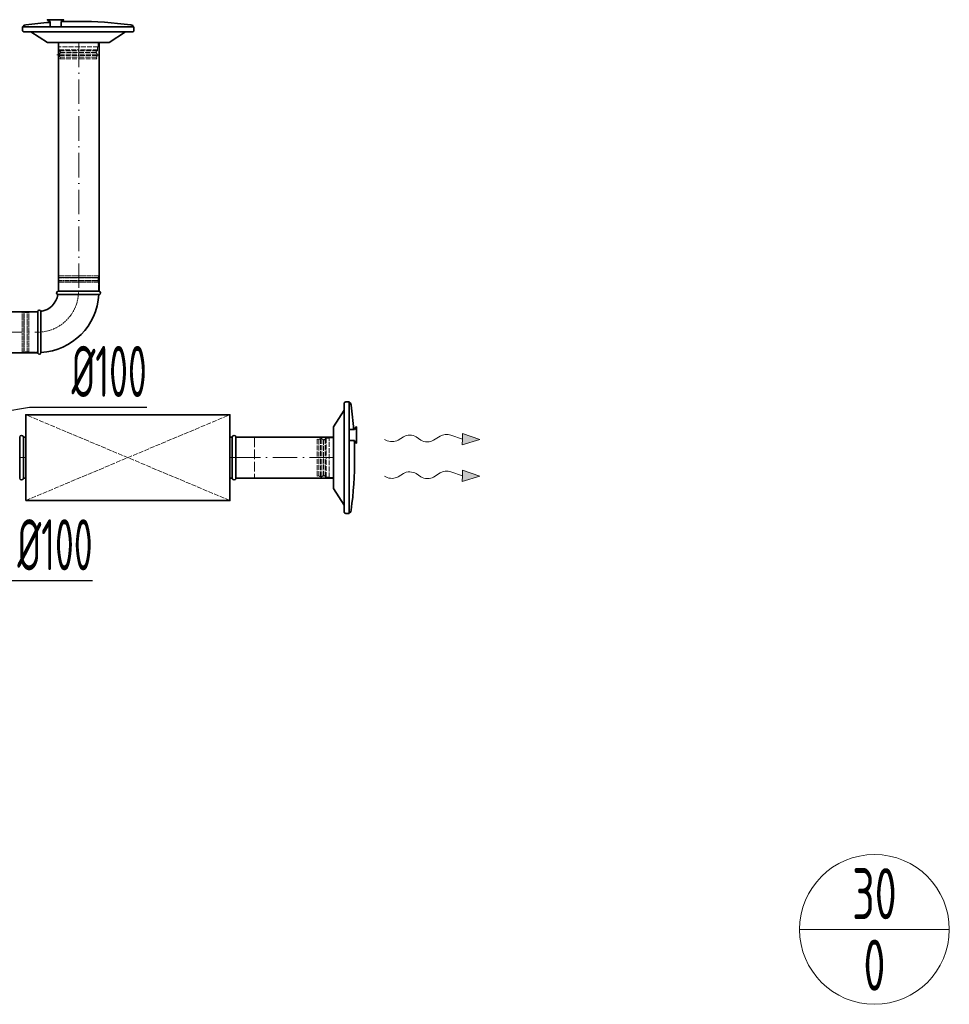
# Model space of a CAD drawing. Header units: millimetres. Extents: x 8221 to 89444, y -105166 to -5578.
# Tile 29 of 118: x 36053 to 38330, y -71168 to -68757. Entities that reach past the tile are written whole.
import ezdxf
from ezdxf.enums import TextEntityAlignment as Align

# ---------------------------------------------------------------- set-up
doc = ezdxf.new("R2010")
doc.units = ezdxf.units.MM
for name, pattern in [('ACAD_ISO02W100', [15, 12, -3]), ('ACAD_ISO10W100', [18, 12, -3, 0, -3]), ('phl_thick', [0])]:
    doc.linetypes.add(name, pattern=pattern)
for name, color, linetype, lineweight in [('VZT_01 SUP (PŘÍVOD) - OBRYS', 5, 'Continuous', 35), ('VZT_02 SUP (PŘÍVOD) - OSA', 5, 'ACAD_ISO10W100', 5), ('VZT_30 DISTRIBUČNÍ PRVKY - OBRYS', 1, 'Continuous', 35), ('VZT_35 TLUMIČE HLUKU - OBRYS', 1, 'Continuous', 35), ('VZT_36 TLUMIČE HLUKU - OSA', 1, 'ACAD_ISO10W100', 5), ('VZT_37 TLUMIČE HLUKU - DETAIL', 8, 'ACAD_ISO02W100', 5), ('VZT_52 POPIS - DISTRIBUCE', 7, 'Continuous', 5), ('VZT_60_KOTY - DIMENZE', 7, 'Continuous', 5)]:
    doc.layers.add(name, color=color, linetype=linetype, lineweight=lineweight)
for name, color, linetype, lineweight, plot in [('VZT_03 SUP (PŘÍVOD) - NETISK', 8, 'ACAD_ISO02W100', 5, False), ('VZT_34 DISTRIBUČNÍ PRVKY - NETISK', 8, 'ACAD_ISO02W100', 5, False), ('VZT_39 TLUMIČE HLUKU - NETISK', 8, 'ACAD_ISO02W100', 5, False)]:
    doc.layers.add(name, color=color, linetype=linetype, lineweight=lineweight, plot=plot)
doc.styles.add('EVORA_125', font='isocp.shx', dxfattribs={"width": 0.6, "height": 125})
doc.styles.add('JS', font='isocp.shx', dxfattribs={"width": 0.6, "height": 125})

msp = doc.modelspace()

# ---------------------------------------------------------------- linework, layer by layer
at = {"color": 0, "lineweight": 13}
for p, q in [((36992.8, -69777.9), (36979.9, -69786)), ((37035.7, -69786.3), (37023.8, -69778.3)), ((37083.2, -69776.3), (37066.7, -69786.7)), ((37137.3, -69783.7), (37108.7, -69774)), ((37137.1, -69797.7), (37137.3, -69783.7)), ((37137.5, -69769.8), (37137.3, -69783.7)), ((37137.5, -69769.8), (37180.3, -69784.3)), ((37180.3, -69784.3), (37137.1, -69797.7)), ((36992.8, -69867.9), (36979.9, -69876)), ((37035.7, -69876.3), (37023.8, -69868.3)), ((37083.2, -69866.3), (37066.7, -69876.7)), ((37137.3, -69873.7), (37108.7, -69864)), ((37137.1, -69887.7), (37137.3, -69873.7)), ((37180.3, -69874.3), (37137.1, -69887.7)), ((37137.5, -69859.8), (37137.3, -69873.7)), ((37137.5, -69859.8), (37180.3, -69874.3))]:
    msp.add_line(p, q, dxfattribs=at)
at = {"lineweight": 13}
for p, q in [((36949.7, -69786.1), (36946.7, -69784.3)), ((36949.7, -69876.1), (36946.7, -69874.3))]:
    msp.add_line(p, q, dxfattribs=at)
at = {"color": 0, "lineweight": 13, "extrusion": (0, 0, -1)}
for centre, start_param, end_param in [((37008.2, -69787.4), 3.908129, 5.516649), ((37098.6, -69785.8), 3.908129, 5.191299), ((36964.5, -69776.5), 0.766537, 2.320574), ((37051.4, -69777.1), 0.766537, 2.375056), ((36964.5, -69866.5), 0.766537, 2.320574), ((37008.2, -69877.4), 3.908129, 5.516649), ((37051.4, -69867.1), 0.766537, 2.375056), ((37098.6, -69875.8), 3.908129, 5.191299)]:
    msp.add_ellipse(centre, major_axis=(21.5, -0.3), ratio=0.625, start_param=start_param, end_param=end_param, dxfattribs=at)
at = {"color": 0, "lineweight": 13}
for points in [[(37137.5, -69769.8), (37137.1, -69797.7), (37180.3, -69784.3)], [(37137.5, -69859.8), (37137.1, -69887.7), (37180.3, -69874.3)]]:
    msp.add_solid(points, dxfattribs=at)
at = {"layer": 'VZT_01 SUP (PŘÍVOD) - OBRYS'}
for p, q in [((36146.8, -69421.7), (36246.8, -69421.7)), ((36246.8, -69429.7), (36196.7, -69429.7)), ((36096.8, -69571.7), (36096.8, -69471.7)), ((36104.8, -69571.7), (36104.8, -69521.5))]:
    msp.add_line(p, q, dxfattribs=at)
for points in [[(36147.4, -69421.7), (36147.4, -68812.7)], [(36247.4, -69421.7), (36247.4, -68812.7)], [(36096.8, -69472.1), (35819.6, -69472.1)], [(36096.8, -69572.1), (35819.6, -69572.1)], [(36821.3, -69779.1), (36582.6, -69779.1)], [(36821.3, -69879.1), (36582.6, -69879.1)]]:
    msp.add_lwpolyline(points, dxfattribs=at)
for centre, radius, start, end in [((36146.8, -69425.7), 4, 90, 260.8522), ((36246.8, -69425.7), 4, 270, 90), ((36096.8, -69421.7), 50, 279.1478, 350.8522), ((36096.8, -69421.7), 150, 273.0572, 356.9428), ((36100.8, -69471.7), 4, 9.1478, 180), ((36100.8, -69571.7), 4, 180, 0)]:
    msp.add_arc(centre, radius, start, end, dxfattribs=at)
for points, knots in [([(36146.2, -69429.6), (36146.2, -69429.6), (36147.3, -69429.6), (36151.8, -69429.7), (36155.3, -69429.7), (36164.1, -69429.7), (36169.5, -69429.7), (36181.4, -69429.7), (36187.9, -69429.7), (36195.2, -69429.7), (36195.9, -69429.7), (36196.7, -69429.7)], [157.874915, 157.874915, 157.874915, 157.874915, 176.103874, 176.103874, 195.460379, 195.460379, 215.101284, 215.101284, 234.82164, 234.82164, 237.034743, 237.034743, 237.034743, 237.034743]), ([(36104.8, -69521.5), (36104.8, -69515.2), (36104.8, -69508.9), (36104.8, -69496.8), (36104.8, -69491.2), (36104.8, -69481.7), (36104.8, -69477.9), (36104.8, -69472.6), (36104.8, -69471.2), (36104.8, -69471.1), (36104.8, -69471.1), (36104.8, -69471.1)], [78.71119, 78.71119, 78.71119, 78.71119, 97.804615, 97.804615, 117.523893, 117.523893, 137.264303, 137.264303, 156.831737, 156.831737, 157.874915, 157.874915, 157.874915, 157.874915])]:
    msp.add_open_spline(points, degree=3, knots=knots, dxfattribs=at)
at = {"layer": 'VZT_02 SUP (PŘÍVOD) - OSA', "ltscale": 5}
for points in [[(36197.4, -68812.7), (36197.4, -69421.7)], [(35819.6, -69522.1), (36096.8, -69522.1)], [(36582.6, -69829.1), (36821.3, -69829.1)]]:
    msp.add_lwpolyline(points, dxfattribs=at)
at = {"layer": 'VZT_02 SUP (PŘÍVOD) - OSA', "ltscale": 0.3}
msp.add_lwpolyline([(36196.8, -69421.7), (36196.8, -69421.7, -0.414214), (36096.8, -69521.7), (36096.8, -69521.7)], format="xyb", dxfattribs=at)
at = {"layer": 'VZT_03 SUP (PŘÍVOD) - NETISK', "ltscale": 0.4}
for p, q in [((36246.8, -69388.2), (36146.8, -69388.2)), ((36146.8, -69388.2), (36146.8, -69388.7)), ((36246.8, -69388.7), (36146.8, -69388.7)), ((36246.8, -69395.7), (36146.8, -69395.7)), ((36146.8, -69395.7), (36146.8, -69396.2)), ((36246.8, -69396.2), (36146.8, -69396.2)), ((36245.8, -69383.7), (36147.8, -69383.7)), ((36147.8, -69383.7), (36147.8, -69387.7)), ((36245.8, -69387.7), (36147.8, -69387.7)), ((36148.8, -69387.7), (36148.8, -69388.2)), ((36148.8, -69388.7), (36148.8, -69395.7)), ((36148.8, -69396.2), (36148.8, -69399.7)), ((36244.8, -69387.7), (36244.8, -69388.2)), ((36244.8, -69388.7), (36244.8, -69395.7)), ((36244.8, -69396.2), (36244.8, -69399.7)), ((36245.8, -69383.7), (36245.8, -69387.7)), ((36246.8, -69388.2), (36246.8, -69388.7)), ((36246.8, -69395.7), (36246.8, -69396.2)), ((36245.8, -69399.7), (36147.8, -69399.7)), ((36147.8, -69399.7), (36147.8, -69421.7)), ((36245.8, -69399.7), (36245.8, -69421.7)), ((36058.8, -69570.7), (36058.8, -69472.7)), ((36062.8, -69472.7), (36058.8, -69472.7)), ((36062.8, -69570.7), (36062.8, -69472.7)), ((36063.3, -69473.7), (36062.8, -69473.7)), ((36063.3, -69571.7), (36063.3, -69471.7)), ((36063.8, -69471.7), (36063.3, -69471.7)), ((36063.8, -69571.7), (36063.8, -69471.7)), ((36070.8, -69473.7), (36063.8, -69473.7)), ((36070.8, -69571.7), (36070.8, -69471.7)), ((36071.3, -69471.7), (36070.8, -69471.7)), ((36071.3, -69571.7), (36071.3, -69471.7)), ((36074.8, -69473.7), (36071.3, -69473.7)), ((36074.8, -69570.7), (36074.8, -69472.7)), ((36096.8, -69472.7), (36074.8, -69472.7)), ((36062.8, -69570.7), (36058.8, -69570.7)), ((36063.3, -69569.7), (36062.8, -69569.7)), ((36063.8, -69571.7), (36063.3, -69571.7)), ((36070.8, -69569.7), (36063.8, -69569.7)), ((36071.3, -69571.7), (36070.8, -69571.7)), ((36074.8, -69569.7), (36071.3, -69569.7)), ((36096.8, -69570.7), (36074.8, -69570.7))]:
    msp.add_line(p, q, dxfattribs=at)
at = {"layer": 'VZT_30 DISTRIBUČNÍ PRVKY - OBRYS'}
for points in [[(36126.9, -68763.2, 0.015115), (36067.6, -68769.2), (36064.6, -68769.7, 0.36397), (36062.1, -68772.7), (36062.1, -68773.7)], [(36126.9, -68773.7), (36126.9, -68761.3, 0.267949), (36126.7, -68760.9), (36120.9, -68757.6, -0.267949), (36120.7, -68757.2), (36120.7, -68756.6), (36160.4, -68756.6), (36160.4, -68757.2, -0.267949), (36160.1, -68757.6), (36154.4, -68760.9, 0.267949), (36154.2, -68761.3), (36154.2, -68773.7)], [(36196.1, -68760.7, 0.010645), (36154.2, -68761.6, 0.010645)], [(36196.1, -68760.7, -0.0327), (36324.7, -68769.2), (36327.7, -68769.7, -0.36397), (36330.1, -68772.7), (36330.1, -68773.7)], [(36332.6, -68773.7), (36059.6, -68773.7), (36059.6, -68782.9, 0.414214), (36063.5, -68786.7), (36328.8, -68786.7, 0.414214), (36332.6, -68782.9), (36332.6, -68773.7)], [(36080.1, -68786.7), (36120.4, -68812.1, 0.141374), (36122.5, -68812.7), (36269.8, -68812.7, 0.141374), (36271.9, -68812.1), (36312.2, -68786.7)], [(36860.3, -69965.8), (36860.3, -69692.8), (36851.2, -69692.8, 0.414214), (36847.3, -69696.7), (36847.3, -69961.9, 0.414214), (36851.2, -69965.8), (36860.3, -69965.8)], [(36870.8, -69760, 0.015115), (36864.8, -69700.8), (36864.3, -69697.8, 0.36397), (36861.3, -69695.3), (36860.3, -69695.3)], [(36847.3, -69713.2), (36821.9, -69753.6, 0.141374), (36821.3, -69755.6), (36821.3, -69903, 0.141374), (36821.9, -69905), (36847.3, -69945.4)], [(36860.3, -69760), (36872.7, -69760, 0.267949), (36873.1, -69759.8), (36876.4, -69754.1, -0.267949), (36876.8, -69753.9), (36877.5, -69753.9), (36877.5, -69793.5), (36876.8, -69793.5, -0.267949), (36876.4, -69793.3), (36873.1, -69787.6, 0.267949), (36872.7, -69787.3), (36860.3, -69787.3)], [(36873.3, -69829.3, 0.010645), (36872.4, -69787.3, 0.010645)], [(36873.3, -69829.3, -0.0327), (36864.8, -69957.8), (36864.3, -69960.8, -0.36397), (36861.3, -69963.3), (36860.3, -69963.3)]]:
    msp.add_lwpolyline(points, format="xyb", dxfattribs=at)
at = {"layer": 'VZT_34 DISTRIBUČNÍ PRVKY - NETISK'}
for points in [[(36244.6, -68812.7), (36244.6, -68822.7), (36147.6, -68822.7), (36147.6, -68812.7)], [(36244.6, -68812.7), (36147.6, -68812.7)], [(36148.6, -68830.6), (36196.1, -68830.6)], [(36150.6, -68833.2), (36196.1, -68833.2)], [(36152.2, -68836.9), (36196.1, -68836.9)], [(36243.6, -68830.6), (36196.1, -68830.6)], [(36241.7, -68833.2), (36196.1, -68833.2)], [(36240.1, -68836.9), (36196.1, -68836.9)], [(36152.4, -68848.8), (36151, -68852.7), (36196.1, -68852.7)], [(36151.5, -68848.6), (36196.1, -68848.6)], [(36240.8, -68848.6), (36196.1, -68848.6)], [(36239.9, -68848.8), (36241.3, -68852.7), (36196.1, -68852.7)], [(36800.8, -69783.7), (36800.8, -69829.3)], [(36803.4, -69781.8), (36803.4, -69829.3)], [(36821.3, -69877.8), (36811.3, -69877.8), (36811.3, -69780.8), (36821.3, -69780.8)], [(36821.3, -69877.8), (36821.3, -69780.8)], [(36785.3, -69785.6), (36781.3, -69784.1), (36781.3, -69829.3)], [(36785.5, -69784.6), (36785.5, -69829.3)], [(36797.1, -69785.4), (36797.1, -69829.3)], [(36785.3, -69873), (36781.3, -69874.5), (36781.3, -69829.3)], [(36785.5, -69874), (36785.5, -69829.3)], [(36797.1, -69873.2), (36797.1, -69829.3)], [(36800.8, -69874.8), (36800.8, -69829.3)], [(36803.4, -69876.8), (36803.4, -69829.3)]]:
    msp.add_lwpolyline(points, dxfattribs=at)
for points in [[(36144, -68842.6), (36150, -68841.2, -0.058981), (36150.6, -68841.1), (36196.1, -68841.1)], [(36144, -68842.6), (36149.8, -68844, 0.060863), (36150.4, -68844.1), (36196.1, -68844.1)], [(36148.6, -68822.7), (36148.6, -68830.6, 0.291473), (36150.2, -68833, 0.291473)], [(36248.3, -68842.6), (36242.3, -68841.2, 0.058981), (36241.7, -68841.1), (36196.1, -68841.1)], [(36248.3, -68842.6), (36242.5, -68844, -0.060863), (36241.9, -68844.1), (36196.1, -68844.1)], [(36243.6, -68822.7), (36243.6, -68830.6, -0.291473), (36242.1, -68833, -0.291473)], [(36791.4, -69777.2), (36790, -69782.9, 0.060863), (36789.9, -69783.5), (36789.9, -69829.3)], [(36791.4, -69777.2), (36792.9, -69783.1, -0.058981), (36792.9, -69783.7), (36792.9, -69829.3)], [(36811.3, -69781.8), (36803.4, -69781.8, 0.291473), (36801, -69783.3, 0.291473)], [(36791.4, -69881.4), (36790, -69875.7, -0.060863), (36789.9, -69875), (36789.9, -69829.3)], [(36791.4, -69881.4), (36792.9, -69875.5, 0.058981), (36792.9, -69874.9), (36792.9, -69829.3)], [(36811.3, -69876.8), (36803.4, -69876.8, -0.291473), (36801, -69875.3, -0.291473)]]:
    msp.add_lwpolyline(points, format="xyb", dxfattribs=at)
for centre, radius, start, end in [((36160.5, -68843.3), 10.5, 142.1622, 210.2824), ((36148.4, -68836.4), 3.88, 353.3265, 62.5007), ((36243.9, -68836.4), 3.88, 117.4993, 186.6735), ((36231.8, -68843.3), 10.5, 329.7176, 37.8378), ((36790.7, -69793.6), 10.5, 52.1622, 120.2824), ((36797.6, -69781.5), 3.88, 263.3265, 332.5007), ((36790.7, -69864.9), 10.5, 239.7176, 307.8378), ((36797.6, -69877.1), 3.88, 27.4993, 96.6735)]:
    msp.add_arc(centre, radius, start, end, dxfattribs=at)
at = {"layer": 'VZT_35 TLUMIČE HLUKU - OBRYS'}
for p, q in [((36052.6, -69779.1), (36052.6, -69879.1)), ((36582.6, -69779.1), (36582.6, -69879.1))]:
    msp.add_line(p, q, dxfattribs=at)
msp.add_lwpolyline([(36067.6, -69934.1), (36567.6, -69934.1), (36567.6, -69724.1), (36067.6, -69724.1)], close=True, dxfattribs=at)
for points in [[(36061.6, -69779.1), (36061.6, -69879.1)], [(36061.6, -69779.1), (36067.6, -69779.1)], [(36573.6, -69779.1), (36567.6, -69779.1)], [(36573.6, -69779.1), (36573.6, -69879.1)], [(36061.6, -69879.1), (36067.6, -69879.1)], [(36573.6, -69879.1), (36567.6, -69879.1)]]:
    msp.add_lwpolyline(points, dxfattribs=at)
for centre, start, end in [((36057.1, -69779.1), 0, 180), ((36578.1, -69779.1), 0, 180), ((36057.1, -69879.1), 180, 0), ((36578.1, -69879.1), 180, 0)]:
    msp.add_arc(centre, 4.5, start, end, dxfattribs=at)
at = {"layer": 'VZT_36 TLUMIČE HLUKU - OSA', "ltscale": 5}
for points in [[(36052.6, -69829.1), (36067.6, -69829.1)], [(36052.6, -69829.1), (36067.6, -69829.1)], [(36052.6, -69829.1), (36067.6, -69829.1)], [(36582.6, -69829.1), (36567.6, -69829.1)]]:
    msp.add_lwpolyline(points, dxfattribs=at)
at = {"layer": 'VZT_37 TLUMIČE HLUKU - DETAIL', "lineweight": 5}
for points in [[(36067.6, -69934.1), (36567.6, -69724.1)], [(36567.6, -69934.1), (36067.6, -69724.1)]]:
    msp.add_lwpolyline(points, dxfattribs=at)
at = {"layer": 'VZT_39 TLUMIČE HLUKU - NETISK', "ltscale": 2}
msp.add_lwpolyline([(36582.6, -69779.1), (36627.6, -69779.1), (36627.6, -69879.1), (36582.6, -69879.1)], dxfattribs=at)
at = {"layer": 'VZT_52 POPIS - DISTRIBUCE'}
msp.add_line((37963.6, -70984.5), (38330.4, -70984.5), dxfattribs=at)
msp.add_circle((38147, -70984.5), 183.4, dxfattribs=at)
at = {"layer": 'VZT_60_KOTY - DIMENZE', "linetype": 'ByBlock', "lineweight": -2}
msp.add_line((36076.4, -69705.6), (36126.4, -69705.6), dxfattribs=at)
at = {"layer": 'VZT_60_KOTY - DIMENZE', "linetype": 'ByBlock', "lineweight": -2, "elevation": 0}
for points in [[(35804.5, -69751.1), (36076.4, -69705.6)], [(36126.4, -69705.6), (36364, -69705.6)]]:
    msp.add_lwpolyline(points, dxfattribs=at)
at = {"layer": 'VZT_60_KOTY - DIMENZE', "linetype": 'ByBlock', "lineweight": -2}
msp.add_lwpolyline([(35993.8, -70130.1), (36231.4, -70130.1)], dxfattribs=at)

# ---------------------------------------------------------------- texts
at = {"layer": 'VZT_52 POPIS - DISTRIBUCE', "ltscale": 50, "style": 'JS', "width": 0.7}
for s, p in [('30', (38147, -70897)), ('0', (38147, -71072))]:
    msp.add_text(s, height=125, dxfattribs=at).set_placement(p, align=Align.MIDDLE_CENTER)
at = {"layer": 'VZT_60_KOTY - DIMENZE', "linetype": 'phl_thick', "char_height": 125, "attachment_point": 3, "style": 'EVORA_125'}
for insert in [(36364, -69555.6), (36231.4, -69980.1)]:
    msp.add_mtext('%%C100', dxfattribs=dict(at, insert=insert))

doc.saveas('drawing.dxf')
